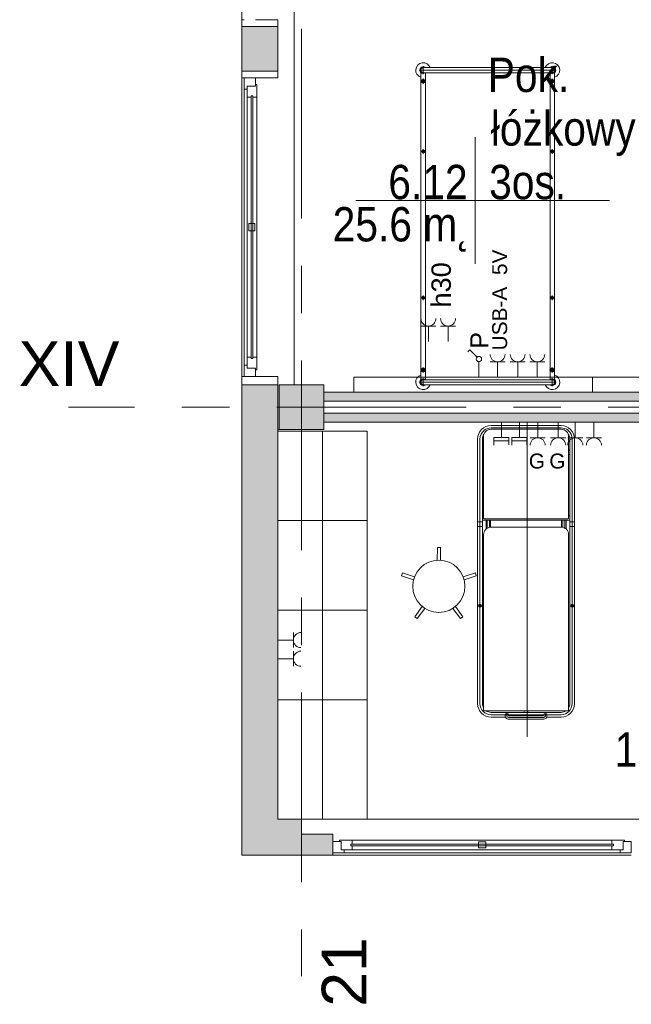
# Model space of a CAD drawing. Header units: centimetres. Extents: x -2424 to 1783, y 5 to 2907.
# Tile 2 of 94: x -1402 to -992, y 8 to 668. Entities that reach past the tile are written whole.
import ezdxf

# ---------------------------------------------------------------- set-up
doc = ezdxf.new("R2010")
doc.units = ezdxf.units.CM
doc.linetypes.add('Oś', pattern=[222.25, 127, -31.75, 31.75, -31.75])
for name, color, linetype, lineweight in [('A-ANNO-NOTE', 131, 'Continuous', 9), ('A-AREA-IDEN', 2, 'Continuous', 13), ('A-DETL-THIN', 151, 'Continuous', 9), ('A-GLAZ', 151, 'Continuous', 13), ('A-WALL', 113, 'Continuous', 13), ('E-ELEC-EQPM', 71, 'Continuous', 9), ('I-FURN', 30, 'Continuous', 9), ('Q-SPCQ', 91, 'Continuous', 9), ('S-COLS', 52, 'Continuous', 13), ('S-GRID', 1, 'Continuous', 13), ('S-GRID-IDEN', 1, 'Continuous', 13)]:
    doc.layers.add(name, color=color, linetype=linetype, lineweight=lineweight)
doc.layers.add('A-WALL-PATT', color=111, linetype='Continuous', lineweight=13, plot=False)
doc.styles.add('Arial_10', font='arial.ttf', dxfattribs={"width": 0.85, "height": 23})
doc.styles.add('Arial_4', font='arial.ttf', dxfattribs={"height": 10})
doc.styles.add('Arial_5', font='arial.ttf', dxfattribs={"height": 12})
doc.styles.add('Arial_6', font='arial.ttf', dxfattribs={"height": 13})
doc.styles.add('Arial_7', font='arial.ttf', dxfattribs={"height": 30})

msp = doc.modelspace()

# ---------------------------------------------------------------- hatches: boundary and pattern name
at = {"layer": 'S-COLS', "lineweight": 9}
msp.add_hatch(color=251, dxfattribs=at).paths.add_polyline_path([(-1197.62, 393.33), (-1197.62, 423.33), (-1227.62, 423.33), (-1227.62, 393.33)], flags=0)

# ---------------------------------------------------------------- linework, layer by layer
at = {"layer": 'A-AREA-IDEN', "color": 251, "lineweight": 9}
for p, q in [((-1096.19, 589.2), (-1096.19, 546.7)), ((-1086.44, 546.7), (-1176.19, 546.7)), ((-1176.19, 546.7), (-1006.19, 546.7)), ((-1096.19, 546.7), (-1096.19, 504.2))]:
    msp.add_line(p, q, dxfattribs=at)
at = {"layer": 'A-DETL-THIN', "color": 251, "lineweight": 9}
for p, q in [((-1212.62, 393.33), (-1212.62, 423.33)), ((-1197.62, 408.33), (-1227.62, 408.33))]:
    msp.add_line(p, q, dxfattribs=at)
at = {"layer": 'A-GLAZ', "color": 251, "lineweight": 9}
for p, q in [((-1243.62, 628.83), (-1251.12, 628.83)), ((-1251.12, 628.83), (-1251.12, 621.33)), ((-1251.12, 428.83), (-1251.12, 628.83)), ((-1243.62, 623.33), (-1243.62, 628.83)), ((-1251.12, 621.33), (-1249.12, 621.33)), ((-1251.12, 621.33), (-1251.12, 436.33)), ((-1243.62, 623.33), (-1249.12, 623.33)), ((-1249.12, 623.33), (-1249.12, 615.83)), ((-1249.12, 623.33), (-1243.62, 623.33)), ((-1249.12, 621.33), (-1249.12, 623.33)), ((-1242.62, 624.33), (-1243.62, 624.33)), ((-1243.62, 624.33), (-1243.62, 623.33)), ((-1242.62, 615.83), (-1242.62, 624.33)), ((-1249.12, 615.83), (-1246.37, 615.83)), ((-1249.12, 615.83), (-1249.12, 441.83)), ((-1245.37, 616.83), (-1246.37, 616.83)), ((-1246.37, 616.83), (-1246.37, 440.83)), ((-1246.37, 615.83), (-1246.37, 616.83)), ((-1246.37, 616.83), (-1245.37, 616.83)), ((-1245.37, 440.83), (-1245.37, 616.83)), ((-1245.37, 616.83), (-1245.37, 615.83)), ((-1245.37, 615.83), (-1242.62, 615.83)), ((-1242.62, 615.83), (-1242.62, 441.83)), ((-1243.87, 531.33), (-1247.87, 531.33)), ((-1247.87, 531.33), (-1247.87, 526.33)), ((-1243.87, 526.33), (-1243.87, 531.33)), ((-1247.87, 526.33), (-1243.87, 526.33)), ((-1249.12, 436.33), (-1251.12, 436.33)), ((-1251.12, 436.33), (-1251.12, 428.83)), ((-1246.37, 441.83), (-1249.12, 441.83)), ((-1249.12, 441.83), (-1249.12, 434.33)), ((-1249.12, 434.33), (-1249.12, 436.33)), ((-1246.37, 440.83), (-1246.37, 441.83)), ((-1246.37, 440.83), (-1245.37, 440.83)), ((-1245.37, 440.83), (-1246.37, 440.83)), ((-1242.62, 441.83), (-1245.37, 441.83)), ((-1245.37, 441.83), (-1245.37, 440.83)), ((-1242.62, 433.33), (-1242.62, 441.83)), ((-1251.12, 428.83), (-1243.62, 428.83)), ((-1249.12, 434.33), (-1243.62, 434.33)), ((-1243.62, 434.33), (-1249.12, 434.33)), ((-1243.62, 434.33), (-1243.62, 433.33)), ((-1243.62, 428.83), (-1243.62, 434.33)), ((-1243.62, 433.33), (-1242.62, 433.33)), ((-1186.12, 117.33), (-1191.62, 117.33)), ((-1191.62, 117.33), (-1191.62, 109.83)), ((-1178.62, 118.33), (-1187.12, 118.33)), ((-1187.12, 118.33), (-1187.12, 117.33)), ((-1187.12, 117.33), (-1186.12, 117.33)), ((-1186.12, 117.33), (-1186.12, 111.83)), ((-1186.12, 111.83), (-1186.12, 117.33)), ((-1003.62, 115.58), (-1179.62, 115.58)), ((-1179.62, 115.58), (-1179.62, 114.58)), ((-1179.62, 114.58), (-1179.62, 115.58)), ((-1179.62, 115.58), (-1178.62, 115.58)), ((-1179.62, 114.58), (-1003.62, 114.58)), ((-1178.62, 114.58), (-1179.62, 114.58)), ((-1178.62, 115.58), (-1178.62, 118.33)), ((-1178.62, 118.33), (-1004.62, 118.33)), ((-1178.62, 111.83), (-1178.62, 114.58)), ((-1089.12, 117.08), (-1094.12, 117.08)), ((-1094.12, 117.08), (-1094.12, 113.08)), ((-1094.12, 113.08), (-1089.12, 113.08)), ((-1089.12, 113.08), (-1089.12, 117.08)), ((-1004.62, 118.33), (-1004.62, 115.58)), ((-996.12, 118.33), (-1004.62, 118.33)), ((-1004.62, 115.58), (-1003.62, 115.58)), ((-1003.62, 114.58), (-1004.62, 114.58)), ((-1004.62, 114.58), (-1004.62, 111.83)), ((-1003.62, 114.58), (-1003.62, 115.58)), ((-1003.62, 115.58), (-1003.62, 114.58)), ((-997.12, 111.83), (-997.12, 117.33)), ((-997.12, 117.33), (-996.12, 117.33)), ((-997.12, 117.33), (-997.12, 111.83)), ((-991.62, 117.33), (-997.12, 117.33)), ((-996.12, 117.33), (-996.12, 118.33)), ((-991.62, 109.83), (-991.62, 117.33)), ((-1191.62, 109.83), (-1184.12, 109.83)), ((-991.62, 109.83), (-1191.62, 109.83)), ((-1186.12, 111.83), (-1178.62, 111.83)), ((-1184.12, 111.83), (-1186.12, 111.83)), ((-1184.12, 109.83), (-1184.12, 111.83)), ((-1184.12, 109.83), (-999.12, 109.83)), ((-1178.62, 111.83), (-1004.62, 111.83)), ((-1004.62, 111.83), (-997.12, 111.83)), ((-997.12, 111.83), (-999.12, 111.83)), ((-999.12, 111.83), (-999.12, 109.83)), ((-999.12, 109.83), (-991.62, 109.83))]:
    msp.add_line(p, q, dxfattribs=at)
at = {"layer": 'A-WALL', "color": 251, "lineweight": 9}
for p, q in [((-1217.62, 873.33), (-1217.62, 423.33)), ((-1252.62, 667.83), (-1252.62, 867.83)), ((-1251.12, 667.83), (-1252.62, 667.83)), ((-1252.62, 667.83), (-1252.62, 663.33)), ((-1228.62, 667.83), (-1243.62, 667.83)), ((-1228.62, 663.33), (-1228.62, 667.83)), ((-1252.62, 663.33), (-1252.62, 633.33)), ((-1228.62, 663.33), (-1252.62, 663.33)), ((-1228.62, 633.33), (-1228.62, 663.33)), ((-1252.62, 633.33), (-1228.62, 633.33)), ((-1252.62, 633.33), (-1252.62, 628.83)), ((-1228.62, 628.83), (-1228.62, 633.33)), ((-1252.62, 428.83), (-1252.62, 628.83)), ((-1252.62, 628.83), (-1251.12, 628.83)), ((-1243.62, 628.83), (-1228.62, 628.83)), ((-1251.12, 428.83), (-1252.62, 428.83)), ((-1252.62, 428.83), (-1252.62, 423.33)), ((-1228.62, 428.83), (-1243.62, 428.83)), ((-1228.62, 423.33), (-1228.62, 428.83)), ((-1252.62, 423.33), (-1252.62, 108.33)), ((-1228.62, 423.33), (-1252.62, 423.33)), ((-1228.62, 132.33), (-1228.62, 423.33)), ((-627.62, 418.33), (-1197.62, 418.33)), ((-1197.62, 412.33), (-720.62, 412.33)), ((-720.62, 404.33), (-1197.62, 404.33)), ((-1197.62, 398.33), (-708.62, 398.33)), ((-1228.62, 393.33), (-1227.62, 393.33)), ((-1228.62, 132.33), (-567.62, 132.33)), ((-1212.62, 122.33), (-1212.62, 132.33)), ((-1191.62, 122.33), (-1212.62, 122.33)), ((-1191.62, 117.33), (-1191.62, 122.33)), ((-991.62, 108.33), (-1252.62, 108.33)), ((-1191.62, 108.33), (-1191.62, 109.83))]:
    msp.add_line(p, q, dxfattribs=at)
at = {"layer": 'A-WALL-PATT', "color": 251, "linetype": 'Continuous', "lineweight": 9, "extrusion": (0, 0, -1)}
for points in [[(1252.62, 653.08), (1228.62, 633.33), (1252.62, 663.33)], [(1252.62, 663.33), (1228.62, 633.33), (1228.62, 663.33)], [(1228.62, 633.33), (1252.62, 653.08), (1252.62, 633.33)], [(1228.62, 393.33), (1252.62, 423.33), (1252.62, 393.33)], [(1252.62, 423.33), (1228.62, 393.33), (1228.62, 423.33)], [(1083.06, 412.33), (1197.62, 418.33), (1197.62, 412.33)], [(1197.62, 418.33), (1083.06, 412.33), (720.62, 418.33)], [(720.62, 418.33), (1083.06, 412.33), (720.62, 412.33)], [(1197.62, 398.33), (720.62, 404.33), (1197.62, 404.33)], [(720.62, 404.33), (1197.62, 398.33), (1083.06, 398.33)], [(720.62, 404.33), (1083.06, 398.33), (720.62, 398.33)], [(1252.62, 371.05), (1228.62, 132.33), (1252.62, 393.33)], [(1252.62, 393.33), (1228.62, 132.33), (1228.62, 393.33)], [(1228.62, 132.33), (1252.62, 371.05), (1252.62, 132.33)], [(1252.62, 108.33), (1212.62, 132.33), (1252.62, 132.33)], [(1212.62, 132.33), (1252.62, 108.33), (1212.62, 108.33)], [(1212.62, 109.83), (1191.62, 108.33), (1191.62, 122.33)], [(1191.62, 122.33), (1212.62, 122.33), (1212.62, 109.83)], [(1191.62, 108.33), (1212.62, 109.83), (1212.62, 108.33)]]:
    msp.add_solid(points, dxfattribs=at)
at = {"layer": 'E-ELEC-EQPM', "color": 251, "lineweight": 9}
for p, q in [((-1078.67, 387.99), (-1078.67, 398.33)), ((-1066.67, 387.99), (-1066.67, 398.33)), ((-1054.39, 387.83), (-1054.39, 398.33)), ((-1040.67, 387.83), (-1040.67, 398.33)), ((-1029.17, 387.83), (-1029.17, 398.33)), ((-1016.67, 387.83), (-1016.67, 398.33)), ((-1083.67, 387.99), (-1083.67, 382.95)), ((-1073.67, 387.99), (-1083.67, 387.99)), ((-1073.67, 385.8), (-1083.67, 385.8)), ((-1073.67, 383.11), (-1073.67, 387.99)), ((-1071.67, 387.99), (-1071.67, 382.95)), ((-1061.67, 387.99), (-1071.67, 387.99)), ((-1061.67, 385.8), (-1071.67, 385.8)), ((-1061.67, 383.11), (-1061.67, 387.99)), ((-1059.47, 387.83), (-1049.31, 387.83)), ((-1045.75, 387.83), (-1035.59, 387.83)), ((-1034.25, 387.83), (-1024.09, 387.83)), ((-1021.75, 387.83), (-1011.59, 387.83)), ((-1218.12, 247.25), (-1218.12, 257.41)), ((-1218.12, 252.33), (-1228.62, 252.33)), ((-1218.12, 234.75), (-1218.12, 244.91)), ((-1218.12, 239.83), (-1228.62, 239.83))]:
    msp.add_line(p, q, dxfattribs=at)
for centre, start, end in [((-1054.39, 382.75), 0, 180), ((-1040.67, 382.75), 0, 180), ((-1029.17, 382.75), 0, 180), ((-1016.67, 382.75), 0, 180), ((-1213.04, 252.33), 90, 270), ((-1213.04, 239.83), 90, 270)]:
    msp.add_arc(centre, 5.08, start, end, dxfattribs=at)
at = {"layer": 'I-FURN', "color": 251, "lineweight": 9}
for p, q in [((-1041.9, 634.03), (-1133.85, 634.03)), ((-1131.12, 631.3), (-1131.12, 636.75)), ((-1131.12, 635.73), (-1044.62, 635.73)), ((-1044.62, 631.3), (-1044.62, 636.75)), ((-1132.87, 626.7), (-1129.37, 626.7)), ((-1132.62, 426.67), (-1132.62, 632.38)), ((-1131.12, 632.33), (-1044.62, 632.33)), ((-1131.12, 624.95), (-1131.12, 628.45)), ((-1129.62, 632.33), (-1129.62, 426.67)), ((-1042.87, 626.7), (-1046.37, 626.7)), ((-1046.12, 632.38), (-1046.12, 426.73)), ((-1044.62, 624.95), (-1044.62, 628.45)), ((-1043.12, 426.67), (-1043.12, 632.38)), ((-1131.12, 578.08), (-1131.12, 581.08)), ((-1044.62, 578.08), (-1044.62, 581.08)), ((-1132.62, 579.58), (-1129.62, 579.58)), ((-1043.12, 579.58), (-1046.12, 579.58)), ((-1132.62, 481.58), (-1129.62, 481.58)), ((-1131.12, 480.08), (-1131.12, 483.08)), ((-1043.12, 481.58), (-1046.12, 481.58)), ((-1044.62, 480.08), (-1044.62, 483.08)), ((-1132.87, 433.17), (-1129.37, 433.17)), ((-1131.12, 434.92), (-1131.12, 431.42)), ((-1042.87, 433.17), (-1046.37, 433.17)), ((-1044.62, 434.92), (-1044.62, 431.42)), ((-1133.85, 425.03), (-1041.9, 425.03)), ((-1131.12, 427.75), (-1131.12, 422.3)), ((-1131.12, 426.73), (-1044.62, 426.73)), ((-1131.12, 423.33), (-1044.62, 423.33)), ((-1044.62, 427.75), (-1044.62, 422.3)), ((-1228.62, 392.33), (-1168.62, 392.33)), ((-1228.62, 392.33), (-1198.62, 392.33)), ((-1198.62, 392.33), (-1198.62, 132.33)), ((-1168.62, 392.33), (-1168.62, 332.33)), ((-1168.62, 332.33), (-1228.62, 332.33)), ((-1228.62, 332.33), (-1168.62, 332.33)), ((-1168.62, 332.33), (-1168.62, 272.33)), ((-1168.62, 272.33), (-1228.62, 272.33)), ((-1228.62, 272.33), (-1168.62, 272.33)), ((-1168.62, 272.33), (-1168.62, 212.33)), ((-1168.62, 212.33), (-1228.62, 212.33)), ((-1228.62, 212.33), (-1168.62, 212.33)), ((-1168.62, 212.33), (-1168.62, 132.33))]:
    msp.add_line(p, q, dxfattribs=at)
for centre, radius in [((-1131.12, 626.7), 1.25), ((-1131.12, 626.7), 0.8), ((-1044.62, 626.7), 1.25), ((-1044.62, 626.7), 0.8), ((-1131.12, 579.58), 1), ((-1044.62, 579.58), 1), ((-1131.12, 481.58), 1), ((-1044.62, 481.58), 1), ((-1131.12, 433.17), 1.25), ((-1131.12, 433.17), 0.8), ((-1044.62, 433.17), 1.25), ((-1044.62, 433.17), 0.8)]:
    msp.add_circle(centre, radius, dxfattribs=at)
for centre, radius, start, end in [((-1131.12, 634.03), 5, 19.87687, 252.5424), ((-1131.12, 634.03), 2.23, 49.8221, 310.1779), ((-1131.12, 634.03), 1.93, 62.02067, 297.97933), ((-1131.12, 634.03), 1.7, 90, 270), ((-1044.62, 634.03), 5, 287.4576, 160.12313), ((-1044.62, 634.03), 2.23, 229.8221, 130.1779), ((-1044.62, 634.03), 1.93, 242.02067, 117.97933), ((-1044.62, 634.03), 1.7, 270, 90), ((-1131.12, 425.03), 5, 107.4576, 340.12313), ((-1044.62, 425.03), 5, 199.87687, 72.5424), ((-1131.12, 425.03), 2.23, 47.61126, 310.1779), ((-1131.12, 425.03), 1.93, 62.02067, 297.97933), ((-1131.12, 425.03), 1.7, 90, 270), ((-1044.62, 425.03), 2.23, 229.8221, 130.1779), ((-1044.62, 425.03), 1.93, 242.02067, 117.97933), ((-1044.62, 425.03), 1.7, 270, 90)]:
    msp.add_arc(centre, radius, start, end, dxfattribs=at)
at = {"layer": 'Q-SPCQ', "color": 251, "lineweight": 9}
for p, q in [((-1132.62, 462.66), (-1122.62, 462.66)), ((-1127.62, 462.66), (-1127.62, 452.33)), ((-1119.45, 462.66), (-1109.45, 462.66)), ((-1114.45, 462.66), (-1114.45, 452.33)), ((-1099.95, 446.75), (-1101.26, 445.44)), ((-1095, 441.81), (-1099.95, 446.75)), ((-1093.76, 428.33), (-1093.76, 438.83)), ((-1086.26, 438.66), (-1076.26, 438.66)), ((-1081.26, 438.66), (-1081.26, 428.33)), ((-1072.79, 438.66), (-1062.79, 438.66)), ((-1067.79, 438.66), (-1067.79, 428.33)), ((-1059.62, 438.66), (-1049.62, 438.66)), ((-1054.62, 438.66), (-1054.62, 428.33)), ((-1177.62, 418.33), (-1177.62, 428.33)), ((-1177.62, 428.33), (-837.62, 428.33)), ((-1017.62, 418.33), (-1017.62, 428.33)), ((-1017.62, 428.33), (-677.62, 428.33)), ((-1085.55, 396.06), (-1038.75, 396.06)), ((-1061.39, 187.41), (-1061.39, 398.33)), ((-1038.65, 393.56), (-1085.73, 393.56)), ((-1085.55, 394.46), (-1038.75, 394.46)), ((-1094.65, 386.96), (-1094.65, 209.77)), ((-1093.05, 386.96), (-1093.05, 209.77)), ((-1091.45, 209.77), (-1091.45, 386.96)), ((-1090.73, 388.56), (-1090.73, 334.05)), ((-1033.65, 334.05), (-1033.65, 388.56)), ((-1032.85, 209.77), (-1032.85, 386.96)), ((-1031.25, 386.96), (-1031.25, 209.77)), ((-1029.65, 386.96), (-1029.65, 209.77)), ((-1090.73, 379.56), (-1091.45, 379.56)), ((-1091.45, 376.56), (-1090.73, 376.56)), ((-1033.57, 379.56), (-1032.85, 379.56)), ((-1032.85, 376.56), (-1033.57, 376.56)), ((-1094.65, 331.56), (-1091.45, 331.56)), ((-1091.45, 335.56), (-1090.73, 335.56)), ((-1032.85, 332.56), (-1091.45, 332.56)), ((-1090.23, 333.55), (-1034.15, 333.55)), ((-1088.95, 332.56), (-1088.95, 326.74)), ((-1088.15, 332.56), (-1088.15, 327.31)), ((-1086.75, 327.86), (-1086.75, 332.56)), ((-1085.95, 327.97), (-1085.95, 332.56)), ((-1038.35, 327.97), (-1038.35, 332.56)), ((-1037.55, 327.86), (-1037.55, 332.56)), ((-1036.15, 332.56), (-1036.15, 327.31)), ((-1035.35, 332.56), (-1035.35, 326.74)), ((-1032.85, 335.56), (-1033.57, 335.56)), ((-1029.65, 331.56), (-1032.85, 331.56)), ((-1094.65, 328.37), (-1091.45, 328.37)), ((-1038.65, 327.98), (-1085.65, 327.98)), ((-1029.65, 328.37), (-1032.85, 328.37)), ((-1090.65, 322.98), (-1090.65, 205.47)), ((-1033.65, 205.47), (-1033.65, 322.98)), ((-1121.62, 314.37), (-1121.73, 305.79)), ((-1119.62, 314.37), (-1121.62, 314.37)), ((-1119.51, 305.79), (-1119.62, 314.37)), ((-1145.09, 297.33), (-1145.7, 295.42)), ((-1136.89, 294.78), (-1145.09, 297.33)), ((-1096.16, 297.33), (-1104.36, 294.78)), ((-1095.54, 295.42), (-1096.16, 297.33)), ((-1145.7, 295.42), (-1137.58, 292.67)), ((-1103.67, 292.67), (-1095.54, 295.42)), ((-1131.79, 274.85), (-1136.74, 267.84)), ((-1135.12, 266.67), (-1129.99, 273.54)), ((-1111.26, 273.54), (-1106.12, 266.67)), ((-1104.5, 267.84), (-1109.46, 274.85)), ((-1094.45, 275.29), (-1091.65, 275.29)), ((-1029.85, 275.29), (-1032.65, 275.29)), ((-1136.74, 267.84), (-1135.12, 266.67)), ((-1106.12, 266.67), (-1104.5, 267.84)), ((-1034.15, 204.97), (-1090.15, 204.97)), ((-1063.4, 203.87), (-1063.4, 204.97)), ((-1060.9, 203.87), (-1060.9, 204.97)), ((-1085.55, 203.87), (-1038.75, 203.87)), ((-1085.55, 202.27), (-1062.15, 202.27)), ((-1085.55, 200.67), (-1076.01, 200.67)), ((-1076.15, 201.41), (-1076.15, 202.27)), ((-1075.05, 201.51), (-1075.05, 202.87)), ((-1050.15, 199.41), (-1074.15, 199.41)), ((-1074.05, 200.51), (-1050.25, 200.51)), ((-1073.95, 201.81), (-1073.95, 202.27)), ((-1050.55, 201.61), (-1073.75, 201.61)), ((-1062.15, 202.27), (-1038.75, 202.27)), ((-1050.35, 201.81), (-1050.35, 202.27)), ((-1049.25, 201.51), (-1049.25, 202.87)), ((-1038.75, 200.67), (-1048.29, 200.67)), ((-1048.15, 201.41), (-1048.15, 202.27))]:
    msp.add_line(p, q, dxfattribs=at)
for centre, radius in [((-1093.76, 440.57), 1.75), ((-1120.62, 288.33), 17.5), ((-1093.05, 275.29), 0.999), ((-1093.05, 275.29), 0.727), ((-1031.25, 275.29), 0.999), ((-1031.25, 275.29), 0.727)]:
    msp.add_circle(centre, radius, dxfattribs=at)
for centre, radius, start, end in [((-1127.62, 467.66), 5, 180, 0), ((-1114.45, 467.66), 5, 180, 0), ((-1081.26, 443.66), 5, 180, 0), ((-1067.79, 443.66), 5, 180, 0), ((-1054.62, 443.66), 5, 180, 0), ((-1085.55, 386.96), 9.1, 90, 180), ((-1038.75, 386.96), 9.1, 0, 90), ((-1085.55, 386.96), 7.5, 128.98915, 180), ((-1085.55, 386.96), 5.9, 145.77749, 180), ((-1085.73, 388.56), 5, 90, 180), ((-1085.55, 386.96), 7.5, 90, 128.75168), ((-1038.75, 386.96), 7.5, 51.24832, 90), ((-1038.65, 388.56), 5, 0, 90), ((-1038.75, 386.96), 7.5, 0, 51.01085), ((-1038.75, 386.96), 5.9, 0, 34.22251), ((-1090.23, 334.05), 0.5, 180, 270), ((-1034.15, 334.05), 0.5, 270, 0), ((-1085.65, 322.98), 5, 90, 180), ((-1038.65, 322.98), 5, 0, 90), ((-1085.55, 209.77), 9.1, 180, 270), ((-1085.55, 209.77), 7.5, 180, 270), ((-1085.55, 209.77), 5.9, 180, 210.18467), ((-1090.15, 205.47), 0.5, 180, 270), ((-1085.55, 209.77), 5.9, 234.33019, 270), ((-1038.75, 209.77), 7.5, 270, 0), ((-1038.75, 209.77), 9.1, 270, 0), ((-1038.75, 209.77), 5.9, 270, 305.66981), ((-1034.15, 205.47), 0.5, 270, 0), ((-1038.75, 209.77), 5.9, 329.81533, 0), ((-1075.05, 202.02), 1.13, 12.58342, 167.41658), ((-1074.15, 201.41), 2, 180, 270), ((-1074.05, 201.51), 1, 180, 270), ((-1073.75, 201.81), 0.2, 180, 270), ((-1049.25, 202.02), 1.13, 12.58342, 167.41658), ((-1050.15, 201.41), 2, 264.26083, 0), ((-1050.25, 201.51), 1, 270, 0)]:
    msp.add_arc(centre, radius, start, end, dxfattribs=at)
at = {"layer": 'S-COLS', "color": 251, "lineweight": 9}
for p, q in [((-1197.62, 423.33), (-1227.62, 423.33)), ((-1227.62, 423.33), (-1227.62, 393.33)), ((-1197.62, 393.33), (-1197.62, 423.33)), ((-1227.62, 393.33), (-1197.62, 393.33))]:
    msp.add_line(p, q, dxfattribs=at)
at = {"layer": 'S-GRID', "color": 251, "linetype": 'Oś', "lineweight": 9}
for p, q in [((-1212.62, 2884.27), (-1212.62, 27.13)), ((1342.46, 408.33), (-1368.76, 408.33))]:
    msp.add_line(p, q, dxfattribs=at)

# ---------------------------------------------------------------- texts
at = {"layer": 'A-ANNO-NOTE', "color": 251, "lineweight": 9}
for s, height, style, p in [('USB-A  5V', 10, 'Arial_4', (-1074.87, 446.32)), ('h30', 13, 'Arial_6', (-1112.59, 475.08)), ('P', 12, 'Arial_5', (-1087.52, 447.45))]:
    msp.add_text(s, height=height, rotation=90, dxfattribs=dict(at, style=style)).set_placement(p)
at = {"layer": 'A-ANNO-NOTE', "color": 251, "lineweight": 9, "style": 'Arial_4'}
for p in [(-1060.34, 367.23), (-1046.62, 367.23)]:
    msp.add_text('G', height=10, dxfattribs=at).set_placement(p)
at = {"layer": 'A-AREA-IDEN', "color": 251, "lineweight": 9, "style": 'Arial_10', "width": 0.85}
for s, p in [('Pok.', (-1087.87, 619.38)), ('łóżkowy', (-1085.8, 583.49)), ('6.12', (-1154.5, 547.59)), ('3os.', (-1086.92, 547.59)), ('25.6 m˛', (-1191.78, 519.31)), ('17.4 m˛', (-1002.76, 167.47))]:
    msp.add_text(s, height=23, dxfattribs=at).set_placement(p)
at = {"layer": 'S-GRID-IDEN', "color": 251, "lineweight": 9, "style": 'Arial_7'}
msp.add_text('XIV', height=30, dxfattribs=at).set_placement((-1402.26, 422.39))
msp.add_text('21', height=30, rotation=90, dxfattribs=at).set_placement((-1169.12, 6.74))

doc.saveas('drawing.dxf')
